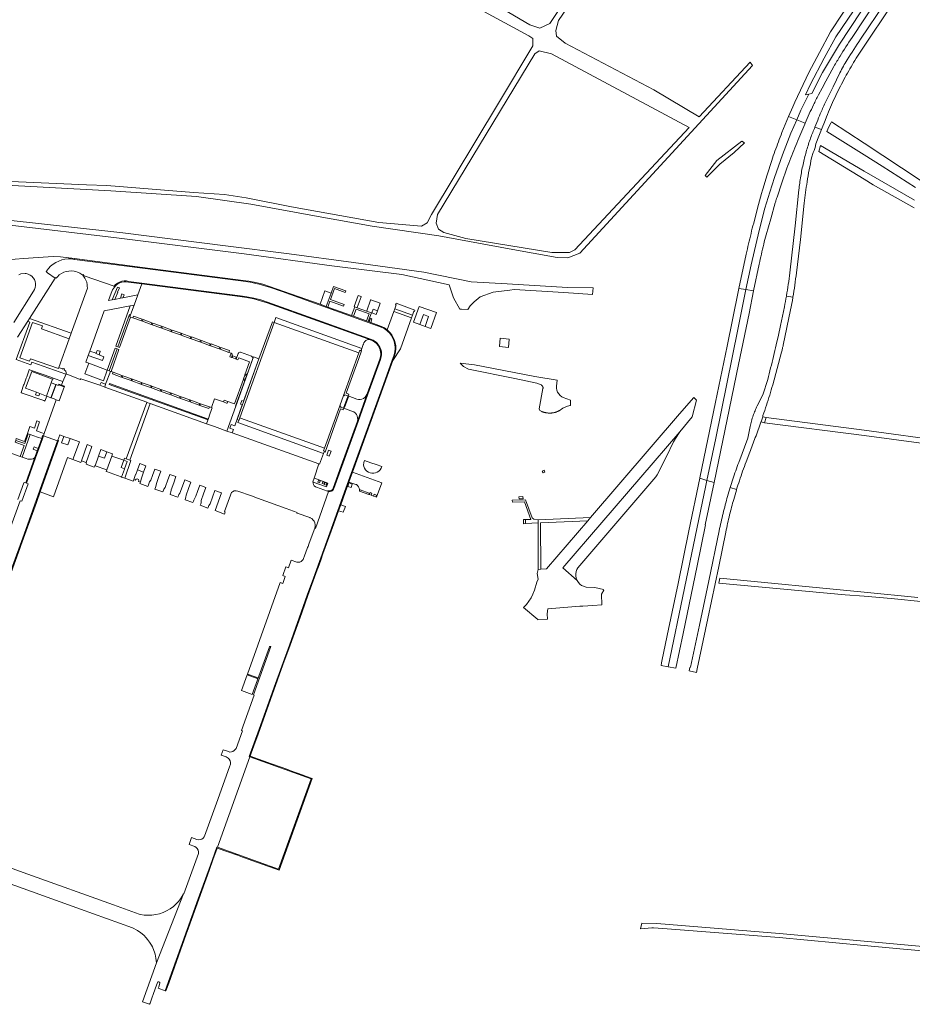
# Model space of a CAD drawing. Extents: x 148869 to 161638, y 453607 to 469810.
# Tile 13 of 256: x 153050 to 153526, y 459291 to 459816. Entities that reach past the tile are written whole.
import ezdxf

# ---------------------------------------------------------------- set-up
doc = ezdxf.new("R2010")
doc.units = 0
for name, color, linetype, lineweight in [('B-RO-VH-VERHARDING_FUNDERING_ZAND-GV', 251, 'CONTINUOUS', 18), ('B-RO-VH-VERHARDING_GESLOTEN-GV', 251, 'CONTINUOUS', 18), ('B-RO-VH-VERHARDING_HALFVERHARDING-GV', 251, 'CONTINUOUS', 18), ('B-RO-VH-VERHARDING_OPEN-GV', 251, 'CONTINUOUS', 18)]:
    doc.layers.add(name, color=color, linetype=linetype, lineweight=lineweight)

msp = doc.modelspace()

# ---------------------------------------------------------------- linework, layer by layer
at = {"layer": 'B-RO-VH-VERHARDING_FUNDERING_ZAND-GV', "flags": 128}
for points in [[(153039.53, 459727.68), (153098.57, 459724.43), (153144.29, 459721.53), (153173.23, 459717.37), (153207.05, 459711.17), (153237.83, 459705.6), (153273.45, 459700.43), (153310.86, 459693.55), (153336.38, 459688.88), (153342.18, 459688.72), (153348.52, 459691.26), (153440.62, 459791.28), (153439.27, 459793.13), (153412.04, 459763.93), (153387.94, 459778.34), (153340.76, 459803.18), (153336.14, 459807.01), (153335.79, 459809.91), (153337.13, 459815.34), (153370.93, 459864.84)], [(153248.51, 459846.69), (153321.4, 459807.16), (153323.52, 459805.68), (153323.43, 459801.8), (153305.17, 459771.29), (153269.54, 459711.95), (153267.21, 459707.37), (153264.15, 459705.7), (153241.42, 459707.64), (153194.94, 459715.95), (153170.66, 459720.84), (153159.14, 459722.62), (153142.71, 459723.59), (153096.42, 459727.3), (153085.64, 459727.77), (153004.92, 459731.32)], [(153344.96, 459832.61), (153332.49, 459813.68), (153327.22, 459811.26), (153321.95, 459813.07), (153271.37, 459842.89)], [(153529.94, 459730.1), (153500, 459749.83), (153482.7, 459761.35), (153482.37, 459760.57), (153481.26, 459758.57), (153480.18, 459756.2), (153500, 459743.74), (153509.57, 459737.73), (153527.35, 459726.29)], [(153526.81, 459719.46), (153500, 459735.04), (153476.83, 459748.69), (153475.94, 459745.49), (153500, 459730.73), (153504.87, 459727.7), (153526.69, 459715.52)], [(153045.03, 459706.2), (153101.61, 459699.49), (153169.61, 459690.94), (153216.35, 459684.58), (153253.7, 459679.92), (153278.98, 459674.34), (153281.27, 459667.41), (153284.59, 459661.5), (153285.54, 459661.43), (153288.82, 459661.19), (153290.06, 459663.27), (153292.17, 459665.4), (153295.49, 459667.93), (153302.43, 459670.54), (153311.25, 459671.61), (153313.56, 459671.9), (153340.02, 459670.28), (153355.23, 459669.2), (153355.57, 459672.84), (153341.89, 459672.92), (153309.85, 459674.85), (153290.62, 459676.03), (153265.38, 459681.11), (153227.94, 459686.36), (153193.7, 459690.96), (153159.78, 459695.09), (153105.02, 459702.08), (153035.71, 459709.71)], [(153544.32, 459590.88), (153500, 459596.88), (153447.91, 459603.72), (153446.92, 459600.81), (153500, 459594.06), (153543.68, 459588.24)], [(153528.7, 459507.75), (153500, 459510.53), (153423.21, 459518.06), (153422.63, 459515.34), (153489.85, 459509.18), (153500, 459508.35), (153514.38, 459507.17), (153532.09, 459505.34)], [(153531.37, 459321.67), (153500, 459324.51), (153454.97, 459328.58), (153396.08, 459333.38), (153389.58, 459333.95), (153381.51, 459334.02), (153380.86, 459331.07), (153386.85, 459331.54), (153387.26, 459331.54), (153387.55, 459331.53), (153387.73, 459331.52), (153395.07, 459331.07), (153454.76, 459326.43), (153500, 459322.16), (153521.08, 459320.17), (153563.89, 459316.51)]]:
    msp.add_lwpolyline(points, dxfattribs=at)
for points in [[(153287.85, 459699.16), (153276.04, 459702.29), (153273.2, 459704.11), (153271.95, 459707.27), (153272.62, 459711.92), (153324.48, 459797.45), (153326.81, 459799.2), (153333.36, 459797.57), (153406.76, 459758.26), (153345.92, 459693.02), (153343.01, 459691.7), (153333.54, 459691.57)], [(153436.36, 459750.08), (153434.81, 459751.05), (153421.62, 459740.69), (153415.39, 459732.75), (153416.18, 459731.86), (153423.1, 459738.71), (153430.84, 459744.86)], [(153292.38, 459631.67), (153284.69, 459632.62), (153286.45, 459630.83), (153289.18, 459629.49), (153313.9, 459624.44), (153325.54, 459621.95), (153327.88, 459621.09), (153328.03, 459621), (153328.17, 459620.91), (153328.31, 459620.8), (153328.43, 459620.68), (153328.54, 459620.54), (153328.64, 459620.4), (153328.72, 459620.25), (153328.79, 459620.1), (153328.84, 459619.93), (153328.88, 459619.77), (153328.9, 459619.6), (153328.91, 459619.42), (153328.9, 459619.25), (153328.88, 459619.08), (153328.87, 459619.04), (153326.77, 459608.29), (153327.17, 459607.41), (153327.9, 459607.03), (153327.97, 459606.99), (153328.23, 459606.87), (153328.5, 459606.76), (153328.77, 459606.66), (153329.05, 459606.56), (153329.32, 459606.47), (153329.6, 459606.39), (153329.89, 459606.31), (153330.17, 459606.25), (153330.45, 459606.19), (153330.74, 459606.14), (153331.03, 459606.1), (153331.32, 459606.06), (153331.61, 459606.03), (153331.9, 459606.02), (153332.19, 459606), (153332.48, 459606), (153332.77, 459606.01), (153333.06, 459606.02), (153333.35, 459606.04), (153333.64, 459606.07), (153333.93, 459606.11), (153334.22, 459606.15), (153334.5, 459606.2), (153334.79, 459606.26), (153335.07, 459606.33), (153335.35, 459606.41), (153335.63, 459606.49), (153335.91, 459606.58), (153336.18, 459606.68), (153336.45, 459606.79), (153336.72, 459606.9), (153336.98, 459607.03), (153337.24, 459607.15), (153337.5, 459607.29), (153339.38, 459608.56), (153341.44, 459609.49), (153343.24, 459610.02), (153343.57, 459610.1), (153343.55, 459612.97), (153339.73, 459614.33), (153338.91, 459614.75), (153338.02, 459615.4), (153337.27, 459616.21), (153336.68, 459617.13), (153336.27, 459618.15), (153336.05, 459619.23), (153336.02, 459620.33), (153336.5, 459623.49), (153324.59, 459625.56)]]:
    msp.add_lwpolyline(points, close=True, dxfattribs=at)
at = {"layer": 'B-RO-VH-VERHARDING_GESLOTEN-GV', "flags": 128}
for points in [[(153509.25, 459842.76), (153503.71, 459834.34), (153497.81, 459825.37), (153484.9, 459806.59), (153478.65, 459795.26), (153471.44, 459781.45), (153468.74, 459775.6), (153470.56, 459776.04), (153472.11, 459776.42)], [(153472.11, 459776.42), (153477.86, 459787.61), (153486.97, 459802.72), (153504.11, 459828.92), (153506.46, 459832.49), (153509.64, 459837.31)], [(153493.57, 459806.33), (153506.09, 459825.16), (153509.53, 459830.43), (153506.46, 459832.49), (153504.11, 459828.92), (153486.97, 459802.72), (153477.86, 459787.61), (153472.11, 459776.42), (153470.56, 459776.04), (153466.36, 459767.47), (153464.16, 459762.43), (153468.6, 459760.63)], [(153500.03, 459801.71), (153514.11, 459822.61), (153516.3, 459825.89), (153513.36, 459827.86), (153511.09, 459824.48), (153498.11, 459805.35)], [(153475.73, 459775.62), (153477.71, 459779.29), (153479.7, 459782.95), (153481.82, 459786.84), (153483.94, 459790.73)], [(153487.15, 459787.43), (153485.3, 459783.72), (153483.46, 459780.01), (153481.86, 459776.77), (153480.27, 459773.53)], [(153437.17, 459690.79), (153433.32, 459672.39), (153437, 459671.81), (153439.8, 459685.04), (153444.15, 459703.39), (153447.2, 459715.24), (153449.86, 459723.87), (153452.35, 459731.69), (153456.6, 459743.64), (153461.01, 459755.2), (153464.16, 459762.43), (153459.79, 459764.2), (153459.76, 459764.11), (153456.26, 459755.51)], [(153465.21, 459752.61), (153468.36, 459760.1), (153468.48, 459760.37), (153468.6, 459760.63), (153464.16, 459762.43), (153461.01, 459755.2), (153456.6, 459743.64), (153452.35, 459731.69), (153449.86, 459723.87), (153447.2, 459715.24), (153444.15, 459703.39), (153439.8, 459685.04), (153437, 459671.81), (153441.14, 459671.16)], [(153473.8, 459758.53), (153477.24, 459757.14), (153479.18, 459761.93), (153480.01, 459764)], [(153472.03, 459742.08), (153472.91, 459744.9), (153473.4, 459746.05), (153473.85, 459747.6), (153474.25, 459749.52), (153475.84, 459753.7), (153477.24, 459757.14), (153473.8, 459758.53)], [(153450.82, 459740.67), (153448.43, 459733.04), (153446.05, 459725.41)], [(153453.61, 459721.07), (153456.25, 459728.82), (153458.9, 459736.56)], [(153465.27, 459724.97), (153463.2, 459705.79), (153460.48, 459680.74)], [(153445.4, 459723.12), (153443.28, 459715.21), (153441.17, 459707.31)], [(153447.86, 459701.05), (153450.27, 459709.59), (153452.7, 459718.13)], [(153463.98, 459680.73), (153466.04, 459698.6), (153468.13, 459717.85)], [(153048.91, 459646.5), (153054.44, 459655), (153055.32, 459656.43), (153068.97, 459677.89), (153064.83, 459680.79), (153064.57, 459681.22), (153064.22, 459681.47), (153064.34, 459681.65), (153065.36, 459683.02), (153066.53, 459684.26), (153067.84, 459685.35), (153069.27, 459686.29), (153070.8, 459687.05), (153072.4, 459687.63), (153074.07, 459688.01), (153075.77, 459688.2), (153077.47, 459688.19), (153079.17, 459687.98), (153079.27, 459688.39), (153071.76, 459689.34), (153067.86, 459689.53), (153059.88, 459689.01), (153052.03, 459688.41), (153043.12, 459687.72)], [(153441.14, 459671.16), (153444.07, 459685.42)], [(153049.64, 459679.72), (153050.66, 459680.19), (153050.66, 459680.32), (153052.93, 459680.51), (153052.93, 459680.43), (153053.54, 459680.35), (153054.6, 459680.07), (153055.58, 459679.61), (153056.47, 459678.97), (153057.23, 459678.18), (153057.83, 459677.26), (153058.25, 459676.25), (153058.49, 459675.18), (153058.52, 459674.09), (153058.36, 459673.01), (153058, 459671.98), (153057.46, 459671.02), (153046.82, 459654.39)], [(153458.64, 459668.51), (153458.63, 459668.46), (153458.62, 459668.4), (153462.12, 459667.85)], [(153462.09, 459667.72), (153462.12, 459667.85), (153458.62, 459668.4)], [(153457.53, 459662.58), (153456.48, 459657.67), (153455.43, 459652.77), (153454.32, 459647.6), (153453.21, 459642.43)], [(153456.92, 459642.22), (153458.9, 459651.65), (153460.88, 459661.08)], [(153451.3, 459621.05), (153453.67, 459629.79), (153456.02, 459638.54)], [(153448.63, 459623.96), (153446.08, 459615.83), (153443.04, 459609.9)], [(153445.02, 459601.1), (153445.19, 459601.42), (153446.04, 459604.03), (153446.13, 459604.72)], [(153439.29, 459598.83), (153438.08, 459592.66), (153433.23, 459579.71)], [(153046.24, 459524.38), (153052.39, 459541.44), (153065.46, 459577.81), (153070.25, 459591.24), (153062.66, 459593.87), (153062.13, 459592.31), (153058.45, 459582.11), (153053.63, 459568.63), (153054.53, 459568.3), (153051.22, 459558.97), (153050.24, 459559.25), (153043.23, 459539.71)], [(153437.15, 459580.1), (153439.08, 459585.1)], [(153431.98, 459564.97), (153432.08, 459565.28), (153428.66, 459566.33)], [(153428.66, 459566.33), (153432.08, 459565.28)], [(153422.8, 459543.26), (153417.27, 459516.6), (153412.25, 459492.89), (153407.57, 459470.5), (153407.13, 459470.35), (153406.75, 459468.54), (153410.69, 459467.75)], [(153410.69, 459467.75), (153411.09, 459469.74), (153416.78, 459496.52), (153422.58, 459524.25), (153426.34, 459542.56)], [(153036.49, 459358.06), (153082.43, 459341.56), (153110.15, 459331.54), (153112.8, 459330.19), (153114.57, 459329), (153116.2, 459327.66), (153117.48, 459326.28), (153118.2, 459325.36), (153119.24, 459323.96), (153120.25, 459322.41), (153120.74, 459321.45), (153121.56, 459319.53), (153121.87, 459318.53), (153122.18, 459317.53), (153122.61, 459315.49), (153122.87, 459313.01), (153137.39, 459349.74), (153136.07, 459347.56), (153134.8, 459345.8), (153133.43, 459344.31), (153131.92, 459342.95), (153130.28, 459341.76), (153128.33, 459340.64), (153126.47, 459339.78), (153124.58, 459339.13), (153122.54, 459338.63), (153120.51, 459338.36), (153118.46, 459338.29), (153116.42, 459338.42), (153114.42, 459338.76), (153113.65, 459338.95), (153099.95, 459343.8), (153054.32, 459360.18), (153030.2, 459368.85)]]:
    msp.add_lwpolyline(points, dxfattribs=at)
for points in [[(153500.63, 459836.4), (153496.24, 459830.31), (153488.65, 459819.21), (153482.19, 459809.23), (153476.2, 459798.19), (153470.5, 459787.54), (153463.08, 459771.82), (153461.98, 459769.27), (153459.79, 459764.2), (153464.16, 459762.43), (153466.36, 459767.47), (153470.56, 459776.04), (153468.74, 459775.6), (153471.44, 459781.45), (153478.65, 459795.26), (153484.9, 459806.59), (153497.81, 459825.37), (153503.71, 459834.34)], [(153122.87, 459313.01), (153122.88, 459312.95), (153115.42, 459292.16), (153119.25, 459290.82), (153119.49, 459291.51), (153120.83, 459295.22), (153120.94, 459295.51), (153122.43, 459299.65), (153122.77, 459300.58), (153123.45, 459302.48), (153123.72, 459302.76), (153124.11, 459302.75), (153124.47, 459302.64), (153124.73, 459302.39), (153124.75, 459302.02), (153124.11, 459300.14), (153123.88, 459299.5), (153127.61, 459298.09), (153145.14, 459346.99), (153151.62, 459365.08), (153155.04, 459374.66), (153155.42, 459374.52), (153172.73, 459422.73), (153172.36, 459422.87), (153177.56, 459437.42), (153185.64, 459459.9), (153193.72, 459482.37), (153203.27, 459508.98), (153206.57, 459518.06), (153215.29, 459542.18), (153223.86, 459565.91), (153232.38, 459589.5), (153243.16, 459619.3), (153248.55, 459634.2), (153249.34, 459636.48), (153249.61, 459637.21), (153249.95, 459638.71), (153250.04, 459640.25), (153250.05, 459641.4), (153249.8, 459643.3), (153249.37, 459644.78), (153248.76, 459646.19), (153247.97, 459647.51), (153247.03, 459648.73), (153246.33, 459649.4), (153245.63, 459650.07), (153244.18, 459651.05), (153242.69, 459651.84), (153189.82, 459670.81), (153183.09, 459673.2), (153181.27, 459673.75), (153177.6, 459674.76), (153175.74, 459675.16), (153173.88, 459675.57), (153170.46, 459676.16), (153142.96, 459679.72), (153115.46, 459683.28), (153079.17, 459687.98), (153077.47, 459688.19), (153075.77, 459688.2), (153074.07, 459688.01), (153072.4, 459687.63), (153070.8, 459687.05), (153069.27, 459686.29), (153067.84, 459685.35), (153066.53, 459684.26), (153065.36, 459683.02), (153064.34, 459681.65), (153064.22, 459681.47), (153064.57, 459681.22), (153064.83, 459680.79), (153068.97, 459677.89), (153069.21, 459678.22), (153069.53, 459677.99), (153070.14, 459678.73), (153071.14, 459679.68), (153072.27, 459680.47), (153073.5, 459681.09), (153074.8, 459681.52), (153076.16, 459681.76), (153077.54, 459681.8), (153079.02, 459681.64), (153079.99, 459681.47), (153080.75, 459681.2), (153082.16, 459680.55), (153083.67, 459679.62), (153084.03, 459679.92), (153084.37, 459679.19), (153100.4, 459673.63), (153101.16, 459674.56), (153102.11, 459675.3), (153103.21, 459675.89), (153104.39, 459676.28), (153105.62, 459676.46), (153106.87, 459676.44), (153108.04, 459676.21), (153115.14, 459675.32), (153141.3, 459671.93), (153167.46, 459668.53), (153171.13, 459668), (153174.84, 459667.26), (153178.5, 459666.33), (153182.11, 459665.2), (153208.88, 459655.55), (153235.64, 459645.9), (153237.54, 459645.31), (153237.95, 459645.12), (153238.36, 459644.93), (153238.93, 459644.57), (153239.45, 459644.18), (153239.96, 459643.79), (153240.47, 459643.33), (153241.32, 459642.3), (153242, 459641.15), (153242.48, 459639.91), (153242.77, 459638.61), (153242.85, 459637.28), (153242.72, 459635.98), (153242.37, 459634.66), (153235.62, 459616.13), (153230.34, 459601.58), (153217.46, 459565.77), (153217.32, 459565.47), (153216.89, 459564.89), (153216.58, 459564.65), (153216.26, 459564.42), (153215.52, 459564.16), (153214.8, 459564.13), (153214.65, 459564.18), (153207.58, 459544.5), (153207.22, 459544.63), (153204.32, 459536.64), (153204.11, 459536.08), (153203.67, 459534.9), (153203.48, 459534.34), (153203.26, 459533.75), (153201.89, 459529.97), (153201.33, 459528.45), (153201.11, 459528.02), (153200.62, 459527.4), (153199.98, 459526.92), (153199.25, 459526.62), (153198.47, 459526.51), (153197.68, 459526.59), (153194.72, 459527.65), (153193.22, 459523.51), (153191.92, 459523.99), (153190.25, 459519.39), (153191.57, 459518.92), (153190.22, 459515.18), (153188.88, 459515.66), (153171.4, 459466.87), (153176.66, 459464.98), (153176.53, 459464.59), (153171.26, 459466.48), (153168.24, 459458.07), (153173.97, 459456.02), (153183.07, 459481.31), (153183.13, 459481.42), (153183.37, 459481.61), (153183.68, 459481.62), (153183.73, 459481.61), (153183.92, 459481.54), (153174.66, 459455.78), (153174.98, 459455.66), (153168.21, 459436.71), (153168.7, 459436.54), (153165.33, 459427.15), (153164.33, 459426.05), (153163.64, 459425.59), (153162.85, 459425.34), (153162.02, 459425.31), (153161.24, 459425.51), (153158.38, 459426.49), (153157.38, 459423.68), (153160.12, 459422.71), (153161.09, 459422.13), (153161.71, 459421.46), (153162.14, 459420.67), (153162.36, 459419.79), (153162.35, 459418.87), (153161.81, 459417.34), (153154.95, 459398.14), (153148.58, 459380.38), (153148.36, 459380.04), (153147.78, 459379.39), (153147.04, 459378.91), (153146.2, 459378.64), (153145.32, 459378.58), (153144.47, 459378.74), (153141.6, 459379.81), (153140.26, 459376.05), (153143.37, 459374.92), (153144.02, 459374.49), (153144.63, 459373.83), (153145.07, 459373.03), (153145.3, 459372.16), (153145.3, 459371.23), (153138.24, 459351.59), (153137.41, 459349.78), (153137.39, 459349.74)], [(153205.86, 459411.25), (153202.38, 459412.52), (153201.15, 459412.95), (153194.06, 459415.53), (153192.84, 459415.96), (153188.89, 459417.37), (153184.16, 459419.06), (153172.87, 459423.11), (153173.43, 459424.68), (153175.56, 459430.64), (153176.9, 459434.38), (153177.25, 459435.34), (153177.93, 459437.28), (153190.31, 459471.72), (153194.1, 459482.24), (153200.32, 459499.58), (153203.65, 459508.85), (153208.6, 459522.48), (153209.05, 459523.72), (153209.05, 459523.72), (153210.42, 459527.52), (153211.65, 459530.92), (153216.03, 459543.06), (153216.71, 459544.93), (153219.97, 459553.97), (153221.1, 459557.08), (153224.6, 459566.72), (153225.47, 459569.22), (153227.37, 459574.46), (153248.92, 459634.06), (153249.46, 459635.6), (153249.99, 459637.1), (153250.34, 459638.65), (153250.49, 459640.23), (153250.44, 459641.82), (153250.19, 459643.39), (153249.75, 459644.91), (153249.11, 459646.37), (153248.3, 459647.74), (153247.33, 459648.99), (153246.2, 459650.12), (153245.89, 459650.39), (153244.41, 459651.39), (153242.83, 459652.21), (153237.08, 459654.34), (153236.23, 459654.64), (153235.81, 459654.79), (153234.84, 459655.15), (153227.86, 459657.66), (153226.88, 459658.03), (153214.25, 459662.55), (153213.4, 459662.85), (153210.14, 459664), (153183.22, 459673.58), (153179.55, 459674.69), (153175.83, 459675.6), (153172.08, 459676.32), (153170.52, 459676.55), (153115.51, 459683.68), (153079.27, 459688.39), (153079.17, 459687.98), (153115.46, 459683.28), (153142.96, 459679.72), (153170.46, 459676.16), (153173.88, 459675.57), (153175.74, 459675.16), (153177.6, 459674.76), (153181.27, 459673.75), (153183.09, 459673.2), (153189.82, 459670.81), (153242.69, 459651.84), (153244.18, 459651.05), (153245.63, 459650.07), (153246.33, 459649.4), (153247.03, 459648.73), (153247.97, 459647.51), (153248.76, 459646.19), (153249.37, 459644.78), (153249.8, 459643.3), (153250.05, 459641.4), (153250.04, 459640.25), (153249.95, 459638.71), (153249.61, 459637.21), (153249.34, 459636.48), (153248.55, 459634.2), (153243.16, 459619.3), (153232.38, 459589.5), (153223.86, 459565.91), (153215.29, 459542.18), (153206.57, 459518.06), (153203.27, 459508.98), (153193.72, 459482.37), (153185.64, 459459.9), (153177.56, 459437.42), (153172.36, 459422.87), (153172.73, 459422.73), (153205.35, 459411.01), (153188.02, 459362.81), (153155.42, 459374.52), (153155.04, 459374.66), (153151.62, 459365.08), (153145.14, 459346.99), (153127.61, 459298.09), (153127.98, 459297.95), (153129.45, 459302.05), (153138.82, 459328.19), (153140.06, 459331.63), (153150.98, 459362.08), (153153.03, 459367.8), (153155.28, 459374.15), (153166.07, 459370.29), (153168.8, 459369.32), (153170.42, 459368.72), (153173.75, 459367.52), (153188.27, 459362.3)], [(153213.99, 459564.41), (153214.65, 459564.18), (153214.8, 459564.13), (153215.52, 459564.16), (153216.26, 459564.42), (153216.58, 459564.65), (153216.89, 459564.89), (153217.32, 459565.47), (153217.46, 459565.77), (153230.34, 459601.58), (153235.62, 459616.13), (153242.37, 459634.66), (153242.72, 459635.98), (153242.85, 459637.28), (153242.77, 459638.61), (153242.48, 459639.91), (153242, 459641.15), (153241.32, 459642.3), (153240.47, 459643.33), (153239.96, 459643.79), (153239.45, 459644.18), (153238.93, 459644.57), (153238.36, 459644.93), (153237.95, 459645.12), (153237.54, 459645.31), (153235.64, 459645.9), (153208.88, 459655.55), (153182.11, 459665.2), (153178.5, 459666.33), (153174.84, 459667.26), (153171.13, 459668), (153167.46, 459668.53), (153141.3, 459671.93), (153115.14, 459675.32), (153108.04, 459676.21), (153106.87, 459676.44), (153105.62, 459676.46), (153104.39, 459676.28), (153103.21, 459675.89), (153102.11, 459675.3), (153101.16, 459674.56), (153100.4, 459673.63), (153100.3, 459673.35), (153100.61, 459673.19), (153101.4, 459674.24), (153102.33, 459674.96), (153103.37, 459675.52), (153104.49, 459675.89), (153105.65, 459676.06), (153106.83, 459676.04), (153107.98, 459675.81), (153115.08, 459674.93), (153167.41, 459668.14), (153171.06, 459667.61), (153174.75, 459666.87), (153178.39, 459665.94), (153181.98, 459664.82), (153235.5, 459645.53), (153236.72, 459645.15), (153237.4, 459644.94), (153238.16, 459644.58), (153239.23, 459643.9), (153240.18, 459643.05), (153240.99, 459642.07), (153241.64, 459640.98), (153242.1, 459639.79), (153242.37, 459638.55), (153242.42, 459637.7), (153242.44, 459637.28), (153242.32, 459636.02), (153242, 459634.79), (153235.24, 459616.27), (153229.97, 459601.72), (153221.38, 459577.83), (153217.08, 459565.9), (153217, 459565.71), (153216.6, 459565.17), (153216.07, 459564.78), (153215.44, 459564.56), (153214.78, 459564.53), (153214.06, 459564.61)], [(153433.32, 459672.39), (153432.95, 459670.63), (153426.98, 459641.7), (153420.85, 459611.75), (153412.52, 459571.52), (153412.48, 459571.29), (153416.27, 459570.13), (153420.93, 459592.64), (153432.69, 459650.5), (153437, 459671.81)], [(153420.11, 459568.95), (153420.11, 459568.96), (153426.97, 459602.55), (153433.05, 459631.93), (153438.68, 459659.15), (153441.14, 459671.16), (153437, 459671.81), (153432.69, 459650.5), (153420.93, 459592.64), (153416.27, 459570.13)], [(153228.63, 459662.61), (153229.83, 459662.18), (153229.89, 459662.37), (153231.92, 459668.02), (153231.99, 459668.2), (153230.37, 459668.78), (153228.21, 459662.76)], [(153237.64, 459659.38), (153238.34, 459661.33), (153240.75, 459660.47), (153242.21, 459664.53), (153237.09, 459666.37), (153237.02, 459666.18), (153235, 459660.54), (153234.93, 459660.35), (153237.54, 459659.41)], [(153237.64, 459659.38), (153240.05, 459658.51), (153240.75, 459660.47), (153238.34, 459661.33)], [(153249.95, 459661.62), (153249.4, 459660.1), (153258.78, 459656.74), (153259.32, 459658.24)], [(153249.95, 459661.62), (153259.32, 459658.24), (153260.07, 459660.31), (153260.4, 459660.2), (153260.65, 459660.92), (153250.63, 459664.53), (153250.36, 459663.79), (153250.7, 459663.66)], [(153266.08, 459652.24), (153269.09, 459651.18), (153272.08, 459659.61), (153262.85, 459662.89), (153259.86, 459654.45), (153263.34, 459653.21), (153265.23, 459658.54), (153267.96, 459657.57)], [(153232.35, 459640.45), (153186.48, 459656.96), (153185.58, 459654.36), (153230.76, 459638.11), (153231.23, 459639.5), (153231.91, 459639.25), (153231.96, 459639.37)], [(153266.08, 459652.24), (153267.96, 459657.57), (153265.23, 459658.54), (153263.34, 459653.21)], [(153310.46, 459640.96), (153310.87, 459645.37), (153306.1, 459645.99), (153305.68, 459641.58)], [(153090.68, 459637.76), (153092.38, 459637.15), (153092.42, 459637.26), (153092.99, 459638.85), (153092.69, 459638.96), (153091.29, 459639.46), (153090.72, 459637.87)], [(153055.79, 459628.98), (153055.15, 459629.21), (153054.92, 459628.56), (153053.77, 459625.35), (153053.53, 459624.69), (153052.38, 459621.48), (153052.14, 459620.82), (153050.98, 459617.59), (153050.74, 459616.93), (153051.4, 459616.69), (153062.86, 459612.68), (153063.5, 459612.44), (153064.43, 459615), (153064.27, 459615.05), (153060.78, 459616.4), (153060.31, 459615.14), (153058.5, 459615.81), (153058.97, 459617.08), (153053.12, 459619.26), (153056.44, 459628.16), (153067.51, 459624.02), (153067.52, 459624.04), (153067.68, 459623.98), (153067.92, 459624.67), (153067.21, 459624.93)], [(153096.72, 459628.84), (153086.81, 459632.59), (153084.71, 459626.95), (153094.64, 459623.16)], [(153074.77, 459626.87), (153073.06, 459622.83), (153072.31, 459620.9), (153073.88, 459620.34), (153071.08, 459612.62), (153069.54, 459613.15), (153069.52, 459613.15), (153069.54, 459613.15), (153063.12, 459595.12), (153062.66, 459593.87), (153070.25, 459591.24), (153070.35, 459591.5), (153071.36, 459594.35), (153073.48, 459593.6), (153076.89, 459592.39), (153081.87, 459590.63), (153078.36, 459581.24), (153082.59, 459579.72), (153082.89, 459580.59), (153085.96, 459589.18), (153088.52, 459588.23), (153085.5, 459579.66), (153085.47, 459579.51), (153085.69, 459579.42), (153085.42, 459578.7), (153089.64, 459577.19), (153089.9, 459577.91), (153090.15, 459577.83), (153090.18, 459577.94), (153092.02, 459583.12), (153093.23, 459586.53), (153096.46, 459585.38), (153099.54, 459584.29), (153099.11, 459583.13), (153105.45, 459580.83), (153105.89, 459582.03), (153106.83, 459581.66), (153117.72, 459611.73), (153117.74, 459611.81), (153095.32, 459619.87), (153092.68, 459620.84), (153082.59, 459624.33), (153082.23, 459623.96)], [(153069.27, 459621.24), (153066.83, 459622.15), (153064.27, 459615.05), (153064.43, 459615), (153066.68, 459614.18)], [(153069.42, 459621.19), (153069.27, 459621.24), (153066.68, 459614.18), (153066.83, 459614.12)], [(153070.69, 459621.13), (153070.56, 459620.78), (153069.42, 459621.19), (153066.83, 459614.12), (153068.35, 459613.58), (153069.52, 459613.15), (153069.54, 459613.15), (153071.08, 459612.62), (153073.88, 459620.34), (153073.76, 459620.05)], [(153072.31, 459620.9), (153070.8, 459621.43), (153070.69, 459621.13), (153073.76, 459620.05), (153073.88, 459620.34)], [(153058.97, 459617.08), (153058.5, 459615.81), (153060.31, 459615.14), (153060.78, 459616.4)], [(153220.64, 459609.93), (153221.17, 459609.76), (153220.99, 459609.25), (153222.65, 459608.68), (153222.79, 459609.12), (153224.81, 459614.78), (153224.95, 459615.17), (153223.3, 459615.75), (153223.17, 459615.24), (153222.61, 459615.41)], [(153213.99, 459564.41), (153208.22, 459566.46), (153207.6, 459566.76), (153207.02, 459567.25), (153206.6, 459567.87), (153206.35, 459568.58), (153206.28, 459569.3), (153206.88, 459571.35), (153209.51, 459578.89), (153163.24, 459595.44), (153160.41, 459596.46), (153155.35, 459598.27), (153153.81, 459598.83), (153149.54, 459600.36), (153119.62, 459611.11), (153119.6, 459611.04), (153108.71, 459581), (153109.27, 459580.78), (153105.97, 459571.32), (153110.5, 459569.7), (153110.79, 459570.53), (153111.77, 459573.26), (153111.92, 459573.31), (153112.79, 459575.7), (153114.03, 459579.09), (153117.32, 459577.88), (153116.08, 459574.49), (153114.75, 459570.86), (153114.39, 459569.24), (153114.13, 459568.39), (153118.36, 459566.87), (153118.66, 459567.7), (153119.28, 459569.29), (153119.84, 459570.24), (153120.79, 459572.8), (153122.05, 459576.18), (153125.3, 459575), (153124.07, 459571.6), (153123.13, 459569.07), (153122.37, 459566.36), (153122.13, 459565.52), (153126.35, 459564), (153126.65, 459564.86), (153126.88, 459565.42), (153127.47, 459566.39), (153127.85, 459567.41), (153128.76, 459569.91), (153130.01, 459573.3), (153133.26, 459572.17), (153132.08, 459568.76), (153130.74, 459565.1), (153130.58, 459563.92), (153130.41, 459563.49), (153130.13, 459562.65), (153134.36, 459561.12), (153134.63, 459561.94), (153134.84, 459562.53), (153135.43, 459563.39), (153136.77, 459567.05), (153138, 459570.44), (153141.24, 459569.27), (153140.01, 459565.87), (153138.77, 459562.29), (153138.63, 459561.16), (153138.43, 459560.6), (153138.14, 459559.77), (153142.35, 459558.26), (153142.66, 459559.1), (153142.89, 459559.66), (153143.36, 459560.57), (153143.82, 459561.64), (153144.74, 459564.19), (153145.96, 459567.59), (153149.24, 459566.41), (153148.02, 459563.02), (153146.69, 459559.35), (153146.68, 459558.22), (153146.48, 459557.72), (153146.14, 459556.9), (153150.36, 459555.38), (153150.65, 459556.21), (153150.85, 459556.81), (153151.47, 459557.6), (153153.97, 459564.73), (153157.51, 459563.42), (153154.15, 459554.02), (153159.19, 459552.21), (153159.61, 459553.4), (153159.22, 459553.54), (153162.32, 459562.27), (153162.66, 459563.28), (153162.96, 459563.76), (153163.42, 459564.11), (153164.37, 459564.5), (153164.65, 459564.56), (153165.45, 459564.58), (153166.23, 459564.41), (153173.5, 459561.88), (153176.7, 459560.69), (153192.11, 459555.17), (153197.86, 459553.1), (153197.77, 459552.78), (153197.89, 459552.73), (153204.62, 459550.3), (153204.81, 459550.22), (153205.63, 459549.73), (153206.33, 459549.09), (153206.88, 459548.32), (153207.26, 459547.44), (153207.44, 459546.51), (153207.43, 459545.56), (153207.22, 459544.63), (153207.58, 459544.5), (153214.65, 459564.18)], [(153158.62, 459611.93), (153160.21, 459611.36), (153160.54, 459611.24), (153160.71, 459611.73), (153160.91, 459612.27), (153158.99, 459612.96)], [(153166.74, 459602.3), (153166.24, 459600.93), (153211.98, 459584.54), (153212.26, 459585.38), (153212.38, 459585.7), (153211.97, 459585.84), (153212.49, 459587.23), (153203.51, 459590.46), (153203.12, 459590.6), (153203.06, 459590.62), (153167.7, 459603.34), (153167.32, 459603.48), (153166.96, 459602.43), (153166.9, 459602.25)], [(153446.92, 459600.81), (153447.91, 459603.72), (153446.04, 459604.03), (153445.19, 459601.42)], [(153053.63, 459568.63), (153058.45, 459582.11), (153062.13, 459592.31), (153062.66, 459593.87), (153062.23, 459594.01), (153061.75, 459592.43), (153059.85, 459587.21), (153059.41, 459585.96), (153058.08, 459582.25), (153053.25, 459568.77)], [(153070.25, 459591.24), (153065.46, 459577.81), (153052.39, 459541.44), (153046.24, 459524.38), (153040.84, 459509.25), (153032.51, 459486.2), (153032.88, 459486.07), (153035.82, 459493.99), (153043.16, 459514.63), (153050.09, 459533.86), (153050.66, 459535.45), (153058.92, 459558.37), (153060.94, 459564), (153070.73, 459591.36), (153070.35, 459591.5)], [(153105.45, 459580.83), (153099.11, 459583.13), (153096.4, 459575.73), (153096.08, 459574.87), (153096.3, 459574.8), (153104.09, 459572), (153104.31, 459571.92), (153105.87, 459576.18), (153105.93, 459576.36), (153104.08, 459577.04)], [(153214.98, 459583.03), (153216.02, 459585.74), (153214.65, 459586.26), (153213.62, 459583.55)], [(153233.74, 459580.79), (153233.61, 459580.45), (153233.37, 459579.49), (153233.32, 459578.5), (153233.48, 459577.52), (153233.83, 459576.59), (153234.36, 459575.76), (153235.05, 459575.04), (153235.86, 459574.48), (153236.77, 459574.09), (153237.74, 459573.9), (153238.73, 459573.9), (153239.7, 459574.1), (153240.61, 459574.49), (153241.43, 459575.05), (153242.11, 459575.77), (153242.64, 459576.61), (153242.98, 459577.51), (153239.96, 459578.58), (153237.23, 459579.55)], [(153328.9, 459574.2), (153329.84, 459574.56), (153329.47, 459575.5), (153328.53, 459575.13)], [(153209.84, 459568.84), (153210.17, 459569.77), (153209.24, 459570.1), (153208.91, 459569.17)], [(153212.2, 459568.06), (153212.53, 459568.99), (153211.6, 459569.33), (153211.26, 459568.4)], [(153213.31, 459567.67), (153213.64, 459568.6), (153212.71, 459568.93), (153212.38, 459568)], [(153226.75, 459566.28), (153227.28, 459568.2), (153225.37, 459568.79), (153224.84, 459566.86)], [(153392.1, 459472.81), (153391.83, 459471.52), (153395.69, 459470.75), (153404.25, 459512.7), (153415.72, 459567.44), (153416.27, 459570.13), (153412.48, 459571.29), (153406.69, 459543.16), (153400.87, 459515.19), (153395.84, 459490.88), (153392.44, 459474.64)], [(153399.67, 459469.95), (153403.52, 459488.49), (153411.02, 459524.52), (153415.56, 459546.47), (153415.39, 459546.51), (153420.11, 459568.95), (153416.27, 459570.13), (153415.72, 459567.44), (153404.25, 459512.7), (153395.69, 459470.75)], [(153236.04, 459562.67), (153236.24, 459563.25), (153231.38, 459565.01), (153231.17, 459564.44)], [(153237.35, 459562.2), (153237.76, 459563.32), (153236.85, 459563.65), (153236.44, 459562.53)], [(153239.86, 459561.29), (153240.24, 459562.33), (153238.92, 459562.81), (153238.54, 459561.77)], [(153318.22, 459561.5), (153316.09, 459561.45), (153316.12, 459560.31), (153318.25, 459560.36)]]:
    msp.add_lwpolyline(points, close=True, dxfattribs=at)
at = {"layer": 'B-RO-VH-VERHARDING_GESLOTEN-GV'}
for points in [[(153487.18, 459796.31, -0.00707), (153493.57, 459806.33)], [(153498.11, 459805.35, 0.012764), (153490.96, 459794.32)], [(153494.42, 459792.93, -0.012862), (153500.03, 459801.71)], [(153483.94, 459790.73, -0.013136), (153487.18, 459796.31)], [(153490.96, 459794.32, 0.021387), (153487.15, 459787.43)], [(153489.28, 459783.87, -0.012941), (153494.42, 459792.93)], [(153484.37, 459774.06, -0.01366), (153489.28, 459783.87)], [(153473.05, 459770.33, -0.012814), (153475.73, 459775.62)], [(153480.27, 459773.53, 0.012514), (153477.58, 459767.69)], [(153480.01, 459764, -0.013636), (153484.37, 459774.06)], [(153470.8, 459765.51, -0.003113), (153473.05, 459770.33)], [(153477.58, 459767.69, 0.001913), (153475.78, 459763.38)], [(153468.6, 459760.63, -0.003266), (153470.8, 459765.51)], [(153475.78, 459763.38, 0.00248), (153473.8, 459758.53)], [(153456.26, 459755.51, 0.005764), (153452.52, 459745.66)], [(153473.8, 459758.53, 0.002758), (153471.47, 459752.65)], [(153460.94, 459742.08, -0.00572), (153465.21, 459752.61)], [(153471.47, 459752.65, 0.013887), (153469.39, 459746.11)], [(153452.52, 459745.66, 0.011762), (153450.82, 459740.67)], [(153469.39, 459746.11, 0.014008), (153467.68, 459739.47)], [(153458.9, 459736.56, -0.010699), (153460.94, 459742.08)], [(153467.68, 459739.47, 0.01499), (153466.26, 459732.26)], [(153470.75, 459735.71, -0.006912), (153472.03, 459742.08)], [(153469.65, 459729.31, -0.006857), (153470.75, 459735.71)], [(153466.26, 459732.26, 0.014946), (153465.27, 459724.97)], [(153468.82, 459723.59, -0.006118), (153469.65, 459729.31)], [(153445.7, 459724.24, 0.003777), (153445.4, 459723.12)], [(153446.05, 459725.41, 0.006535), (153445.7, 459724.24)], [(153452.7, 459718.13, -0.006168), (153453.17, 459719.71)], [(153453.17, 459719.71, -0.006424), (153453.61, 459721.07)], [(153468.13, 459717.85, -0.006117), (153468.82, 459723.59)], [(153441.17, 459707.31, 0.005516), (153439.75, 459701.73)], [(153439.75, 459701.73, 0.002916), (153437.17, 459690.79)], [(153446.53, 459696, -0.009287), (153447.86, 459701.05)], [(153444.07, 459685.42, -0.004356), (153446.53, 459696)], [(153460.48, 459680.74, -0.005972), (153458.64, 459668.51)], [(153462.12, 459667.85, 0.006294), (153463.98, 459680.73)], [(153458.62, 459668.4, -0.011987), (153457.53, 459662.58)], [(153460.88, 459661.08, 0.012525), (153462.09, 459667.72)], [(153453.21, 459642.43, -0.007397), (153451.76, 459636.2)], [(153456.02, 459638.54, 0.005651), (153456.51, 459640.45)], [(153456.51, 459640.45, 0.007346), (153456.92, 459642.22)], [(153451.76, 459636.2, -0.003667), (153448.63, 459623.96)], [(153449.72, 459615.65, 0.0104), (153451.3, 459621.05)], [(153446.13, 459604.72, 0.005141), (153449.72, 459615.65)], [(153443.04, 459609.9, 0.013461), (153441.91, 459607.3)], [(153440.92, 459604.66, 0.014614), (153440.02, 459601.76)], [(153441.91, 459607.3, 0.01353), (153440.92, 459604.66)], [(153440.02, 459601.76, 0.014977), (153439.29, 459598.83)], [(153443.55, 459597, 0.002176), (153445.02, 459601.1)], [(153440.58, 459589, 0.001961), (153442.05, 459592.91)], [(153442.05, 459592.91, 0.001881), (153443.55, 459597)], [(153439.08, 459585.1, 0.002269), (153440.58, 459589)], [(153433.23, 459579.71, 0.010132), (153430.07, 459570.73)], [(153435.3, 459575.05, -0.005413), (153437.15, 459580.1)], [(153433.56, 459569.96, -0.005639), (153435.3, 459575.05)], [(153428.66, 459566.33, 0.005357), (153427.27, 459561.63)], [(153430.07, 459570.73, 0.004995), (153428.66, 459566.33)], [(153432.08, 459565.28, -0.005098), (153433.56, 459569.96)], [(153427.27, 459561.63, 0.010158), (153424.85, 459552.49)], [(153430.51, 459559.96, -0.005389), (153431.98, 459564.97)], [(153428.34, 459551.74, -0.005134), (153429.39, 459555.86)], [(153429.39, 459555.86, -0.005363), (153430.51, 459559.96)], [(153424.85, 459552.49, 0.00998), (153422.8, 459543.26)], [(153427.29, 459547.16, -0.00589), (153428.34, 459551.74)], [(153426.34, 459542.56, -0.005682), (153427.29, 459547.16)]]:
    msp.add_lwpolyline(points, format="xyb", dxfattribs=at)
at = {"layer": 'B-RO-VH-VERHARDING_HALFVERHARDING-GV', "flags": 128}
for points in [[(153101.31, 459641.7), (153102.39, 459641.31), (153108.6, 459658.58), (153109.13, 459658.39), (153110.98, 459663.49), (153108.95, 459663.11)], [(153101.98, 459640.19), (153100.91, 459640.58), (153096.72, 459628.84), (153097.76, 459628.45)]]:
    msp.add_lwpolyline(points, close=True, dxfattribs=at)
at = {"layer": 'B-RO-VH-VERHARDING_OPEN-GV', "flags": 128}
for points in [[(153098.7, 459669.93), (153099.56, 459671.64), (153100.61, 459673.19), (153100.3, 459673.35), (153100.4, 459673.63), (153084.37, 459679.19), (153084.03, 459679.92), (153083.67, 459679.62), (153084.74, 459678.02), (153085.78, 459675.87), (153086.05, 459674.38), (153086.05, 459673.59), (153086.08, 459672.63), (153077.4, 459648.54), (153076.41, 459645.62), (153070.84, 459630.27), (153072.93, 459629.47), (153073.03, 459629.63), (153073.28, 459629.77), (153073.66, 459629.66), (153073.84, 459629.34), (153073.78, 459629.08), (153074.63, 459628.38), (153074.83, 459627.43), (153074.77, 459626.87), (153082.23, 459623.96), (153082.59, 459624.33), (153092.68, 459620.84), (153093.4, 459622.26), (153095.84, 459621.39), (153098.4, 459628.2), (153097.76, 459628.45), (153096.72, 459628.84), (153094.64, 459623.16), (153084.71, 459626.95), (153086.81, 459632.59), (153085.29, 459633.16), (153086.6, 459636.8), (153087.42, 459639.06), (153095.1, 459660.5), (153108.95, 459663.11), (153110.98, 459663.49), (153112.96, 459668.97), (153105.05, 459667.47), (153103.66, 459667.2), (153100.78, 459666.65), (153099.38, 459666.39), (153097.27, 459665.95)], [(153099.38, 459666.39), (153100.78, 459666.65), (153102.32, 459670.41), (153102.22, 459670.45), (153103.17, 459672.77), (153102.15, 459673.19)], [(153163.24, 459595.44), (153209.51, 459578.89), (153209.87, 459578.75), (153210.93, 459581.65), (153211.98, 459584.54), (153166.24, 459600.93), (153166.74, 459602.3), (153165.95, 459602.59), (153177.55, 459634.91), (153184.66, 459654.7), (153185.58, 459654.36), (153186.48, 459656.96), (153232.35, 459640.45), (153233.11, 459642.58), (153233.16, 459642.81), (153233.43, 459643.54), (153233.87, 459644.19), (153234.47, 459644.7), (153235.17, 459645.04), (153235.94, 459645.19), (153236.72, 459645.15), (153235.5, 459645.53), (153181.98, 459664.82), (153178.39, 459665.94), (153174.75, 459666.87), (153171.06, 459667.61), (153167.41, 459668.14), (153115.08, 459674.93), (153112.96, 459668.97), (153110.98, 459663.49), (153109.13, 459658.39), (153108.77, 459657.35), (153109.15, 459657.21), (153110.28, 459656.8), (153110.61, 459657.75), (153115.29, 459656.06), (153114.95, 459655.12), (153115.42, 459654.95), (153115.76, 459655.89), (153120.46, 459654.2), (153120.13, 459653.26), (153120.62, 459653.08), (153120.95, 459654.03), (153125.65, 459652.34), (153125.31, 459651.39), (153125.79, 459651.22), (153126.13, 459652.16), (153130.83, 459650.47), (153130.49, 459649.53), (153130.97, 459649.36), (153131.3, 459650.3), (153136.01, 459648.61), (153135.67, 459647.67), (153136.14, 459647.5), (153136.48, 459648.44), (153141.17, 459646.75), (153140.84, 459645.81), (153141.32, 459645.63), (153141.65, 459646.58), (153146.36, 459644.88), (153146.02, 459643.94), (153146.51, 459643.77), (153146.85, 459644.71), (153151.54, 459643.02), (153151.2, 459642.08), (153151.67, 459641.91), (153152.01, 459642.85), (153156.7, 459641.16), (153156.36, 459640.22), (153156.86, 459640.04), (153157.2, 459640.98), (153161.89, 459639.29), (153161.55, 459638.35), (153162.66, 459637.95), (153162.87, 459637.85), (153163.18, 459637.54), (153163.33, 459637.12), (153163.27, 459636.68), (153162.92, 459635.66), (153163.21, 459635.56), (153163.55, 459636.5), (153165.43, 459635.82), (153165.08, 459634.89), (153165.42, 459634.76), (153166.47, 459637.75), (153166.55, 459637.93), (153166.85, 459638.27), (153167.27, 459638.44), (153167.72, 459638.43), (153173.64, 459636.31), (153173.8, 459636.23), (153174.12, 459635.91), (153174.28, 459635.49), (153174.24, 459635.04), (153171.35, 459627.03), (153171.26, 459626.85), (153170.94, 459626.52), (153170.52, 459626.35), (153170.06, 459626.39), (153170, 459626.23), (153170.94, 459625.89), (153170.27, 459624.02), (153169.33, 459624.35), (153169.25, 459624.13), (153169.4, 459624.04), (153169.72, 459623.72), (153169.88, 459623.28), (153169.84, 459622.82), (153165.12, 459609.71), (153165.2, 459609.69), (153174.64, 459635.94), (153177.46, 459634.94), (153169.35, 459612.36), (153168.42, 459612.69), (153167.73, 459610.8), (153168.67, 459610.47), (153164.61, 459599.2), (153162.73, 459599.88), (153162.05, 459598.01), (153163.93, 459597.31)], [(153215.95, 459669.97), (153212.68, 459671.14), (153210.14, 459664), (153213.4, 459662.85)], [(153217.23, 459673.54), (153215.95, 459669.97), (153213.4, 459662.85), (153214.25, 459662.55), (153215.36, 459665.66), (153222.61, 459663.05), (153222.91, 459663.9), (153215.67, 459666.5), (153217.78, 459672.4), (153223.45, 459670.36), (153223.75, 459671.2)], [(153104.54, 459669.5), (153103.66, 459667.2), (153105.05, 459667.47), (153105.65, 459669.05)], [(153229.83, 459662.18), (153228.63, 459662.61), (153226.88, 459658.03), (153227.86, 459657.66), (153229.25, 459661.36), (153236.23, 459658.84), (153234.84, 459655.15), (153235.81, 459654.79), (153237.54, 459659.41), (153234.93, 459660.35)], [(153077.4, 459648.54), (153055.32, 459656.43), (153054.44, 459655), (153055.38, 459654.56), (153048.17, 459634.56), (153055.92, 459631.74), (153056.47, 459633.22), (153074.62, 459626.69), (153074.77, 459626.87), (153074.83, 459627.43), (153074.63, 459628.38), (153073.78, 459629.08), (153073.84, 459629.34), (153073.66, 459629.66), (153073.28, 459629.77), (153073.03, 459629.63), (153072.93, 459629.47), (153070.84, 459630.27), (153070.66, 459629.79), (153055.84, 459635.02), (153055.29, 459633.63), (153050.1, 459635.4), (153056.93, 459654.33), (153062.11, 459652.45), (153061.63, 459650.99), (153076.41, 459645.62)], [(153103.3, 459640.98), (153109.15, 459657.21), (153108.77, 459657.35), (153109.13, 459658.39), (153108.6, 459658.58), (153102.39, 459641.31)], [(153114.95, 459655.12), (153115.29, 459656.06), (153110.61, 459657.75), (153110.28, 459656.8)], [(153120.13, 459653.26), (153120.46, 459654.2), (153115.76, 459655.89), (153115.42, 459654.95)], [(153237.77, 459656.26), (153236.93, 459656.57), (153236.23, 459654.64), (153237.08, 459654.34)], [(153252.88, 459640.22), (153258.78, 459656.74), (153249.4, 459660.1), (153245.89, 459650.39), (153246.2, 459650.12), (153247.33, 459648.99), (153248.3, 459647.74), (153249.11, 459646.37), (153249.75, 459644.91), (153250.19, 459643.39), (153250.44, 459641.82), (153250.49, 459640.23), (153250.34, 459638.65), (153249.99, 459637.1), (153249.46, 459635.6), (153248.92, 459634.06)], [(153125.31, 459651.39), (153125.65, 459652.34), (153120.95, 459654.03), (153120.62, 459653.08)], [(153130.49, 459649.53), (153130.83, 459650.47), (153126.13, 459652.16), (153125.79, 459651.22)], [(153135.67, 459647.67), (153136.01, 459648.61), (153131.3, 459650.3), (153130.97, 459649.36)], [(153177.55, 459634.91), (153165.95, 459602.59), (153166.74, 459602.3), (153166.9, 459602.25), (153166.96, 459602.43), (153167.32, 459603.48), (153185.58, 459654.36), (153184.66, 459654.7)], [(153140.84, 459645.81), (153141.17, 459646.75), (153136.48, 459648.44), (153136.14, 459647.5)], [(153146.02, 459643.94), (153146.36, 459644.88), (153141.65, 459646.58), (153141.32, 459645.63)], [(153101.98, 459640.19), (153097.76, 459628.45), (153098.4, 459628.2), (153098.69, 459628.2), (153102.9, 459639.86)], [(153151.2, 459642.08), (153151.54, 459643.02), (153146.85, 459644.71), (153146.51, 459643.77)], [(153156.36, 459640.22), (153156.7, 459641.16), (153152.01, 459642.85), (153151.67, 459641.91)], [(153161.55, 459638.35), (153161.89, 459639.29), (153157.2, 459640.98), (153156.86, 459640.04)], [(153090.68, 459637.76), (153090.72, 459637.87), (153087.42, 459639.06), (153086.6, 459636.8), (153094.13, 459634.09), (153094.84, 459636.07), (153092.68, 459636.85), (153092.78, 459637.13), (153092.42, 459637.26), (153092.38, 459637.15)], [(153163.24, 459595.44), (153163.93, 459597.31), (153162.05, 459598.01), (153162.73, 459599.88), (153164.61, 459599.2), (153168.67, 459610.47), (153167.73, 459610.8), (153168.42, 459612.69), (153169.35, 459612.36), (153177.46, 459634.94), (153174.64, 459635.94), (153165.2, 459609.69), (153160.41, 459596.46)], [(153162.92, 459635.66), (153163.27, 459636.68), (153163.33, 459637.12), (153163.18, 459637.54), (153162.87, 459637.85), (153162.66, 459637.95), (153161.96, 459636)], [(153165.08, 459634.89), (153165.43, 459635.82), (153163.55, 459636.5), (153163.21, 459635.56)], [(153167.72, 459638.43), (153167.27, 459638.44), (153166.85, 459638.27), (153166.55, 459637.93), (153166.47, 459637.75), (153165.42, 459634.76), (153166.36, 459634.43), (153166.73, 459635.45), (153172.57, 459633.36), (153170.06, 459626.39), (153170.52, 459626.35), (153170.94, 459626.52), (153171.26, 459626.85), (153171.35, 459627.03), (153174.24, 459635.04), (153174.28, 459635.49), (153174.12, 459635.91), (153173.8, 459636.23), (153173.64, 459636.31)], [(153222.61, 459615.41), (153223.17, 459615.24), (153223.3, 459615.75), (153224.95, 459615.17), (153225.05, 459615.13), (153225.38, 459616.03), (153223.98, 459616.56), (153224.7, 459618.55), (153230.71, 459635.16), (153232.2, 459639.27), (153231.96, 459639.37), (153231.91, 459639.25), (153231.23, 459639.5), (153230.76, 459638.11)], [(153073.06, 459622.83), (153067.92, 459624.67), (153067.68, 459623.98), (153067.52, 459624.04), (153067.51, 459624.02), (153066.83, 459622.15), (153069.27, 459621.24), (153069.42, 459621.19), (153070.56, 459620.78), (153070.69, 459621.13), (153070.8, 459621.43), (153072.31, 459620.9)], [(153095.32, 459619.87), (153117.74, 459611.81), (153117.72, 459611.73), (153119.6, 459611.04), (153119.62, 459611.11), (153149.54, 459600.36), (153150.74, 459603.65), (153151.18, 459604.82), (153152.29, 459607.88), (153152.59, 459608.8), (153152.22, 459608.93), (153151.1, 459609.34), (153150.76, 459608.4), (153146.07, 459610.08), (153146.41, 459611.02), (153145.93, 459611.2), (153145.59, 459610.26), (153140.89, 459611.95), (153141.23, 459612.89), (153140.75, 459613.06), (153140.41, 459612.12), (153135.72, 459613.81), (153136.06, 459614.75), (153135.58, 459614.92), (153135.24, 459613.98), (153130.54, 459615.67), (153130.88, 459616.61), (153130.41, 459616.78), (153130.07, 459615.84), (153125.37, 459617.54), (153125.71, 459618.48), (153125.22, 459618.65), (153124.88, 459617.71), (153120.18, 459619.4), (153120.52, 459620.34), (153120.04, 459620.52), (153119.7, 459619.58), (153115, 459621.27), (153115.34, 459622.21), (153114.85, 459622.39), (153114.51, 459621.44), (153109.82, 459623.13), (153110.15, 459624.08), (153109.69, 459624.24), (153109.35, 459623.3), (153104.66, 459624.99), (153105, 459625.93), (153104.51, 459626.11), (153104.17, 459625.17), (153099.47, 459626.86), (153099.81, 459627.8), (153098.69, 459628.2), (153098.4, 459628.2), (153095.84, 459621.39)], [(153099.81, 459627.8), (153099.47, 459626.86), (153104.17, 459625.17), (153104.51, 459626.11)], [(153105, 459625.93), (153104.66, 459624.99), (153109.35, 459623.3), (153109.69, 459624.24)], [(153110.15, 459624.08), (153109.82, 459623.13), (153114.51, 459621.44), (153114.85, 459622.39)], [(153169.25, 459624.13), (153164.51, 459610.97), (153160.91, 459612.27), (153160.71, 459611.73), (153160.54, 459611.24), (153160.21, 459611.36), (153158.62, 459611.93), (153153.91, 459613.64), (153152.22, 459608.93), (153152.59, 459608.8), (153152.29, 459607.88), (153151.18, 459604.82), (153150.74, 459603.65), (153149.54, 459600.36), (153153.81, 459598.83), (153155.35, 459598.27), (153160.41, 459596.46), (153165.2, 459609.69), (153165.12, 459609.71), (153169.84, 459622.82), (153169.88, 459623.28), (153169.72, 459623.72), (153169.4, 459624.04)], [(153169.33, 459624.35), (153170.27, 459624.02), (153170.94, 459625.89), (153170, 459626.23)], [(153095.32, 459619.87), (153095.84, 459621.39), (153093.4, 459622.26), (153092.68, 459620.84)], [(153149.88, 459602.54), (153097.72, 459621.33), (153097.89, 459621.79), (153150.05, 459603)], [(153149.88, 459602.54), (153150.05, 459603), (153097.89, 459621.79), (153097.72, 459621.33)], [(153115.34, 459622.21), (153115, 459621.27), (153119.7, 459619.58), (153120.04, 459620.52)], [(153120.52, 459620.34), (153120.18, 459619.4), (153124.88, 459617.71), (153125.22, 459618.65)], [(153125.71, 459618.48), (153125.37, 459617.54), (153130.07, 459615.84), (153130.41, 459616.78)], [(153130.88, 459616.61), (153130.54, 459615.67), (153135.24, 459613.98), (153135.58, 459614.92)], [(153136.06, 459614.75), (153135.72, 459613.81), (153140.41, 459612.12), (153140.75, 459613.06)], [(153227.97, 459606.74), (153228.18, 459606.61), (153228.9, 459606.03), (153229.48, 459605.3), (153229.89, 459604.46), (153230.12, 459603.56), (153230.14, 459602.63), (153229.97, 459601.72), (153235.24, 459616.27), (153235.14, 459616.29), (153235.01, 459615.92), (153234.57, 459615.1), (153233.96, 459614.39), (153233.22, 459613.83), (153232.38, 459613.43), (153231.46, 459613.23), (153230.53, 459613.22), (153229.62, 459613.41), (153225.05, 459615.13), (153224.95, 459615.17), (153224.81, 459614.78), (153225.23, 459614.63), (153223.2, 459608.98), (153222.79, 459609.12), (153222.65, 459608.68), (153222.76, 459608.67)], [(153222.79, 459609.12), (153223.2, 459608.98), (153225.23, 459614.63), (153224.81, 459614.78)], [(153331.35, 459496.11), (153331.12, 459498.92), (153331.43, 459501.72), (153348.5, 459503.01), (153350.12, 459503.13), (153355.54, 459503.45), (153360.17, 459503.78), (153360.02, 459509.56), (153361.32, 459511.58), (153361.17, 459511.97), (153356.44, 459513.11), (153351.99, 459513.25), (153350.49, 459513.66), (153349.46, 459514.18), (153348.55, 459514.88), (153347.76, 459515.72), (153347.13, 459516.68), (153339.47, 459523.6), (153401.74, 459595.99), (153408.34, 459604), (153410.67, 459612.9), (153409.32, 459614.34), (153401.7, 459605.63), (153354.14, 459550.28), (153352.76, 459548.61), (153330.73, 459522.91), (153327.74, 459522.72), (153326.4, 459522.65), (153325.85, 459520.46), (153326.37, 459517.41), (153325.66, 459515.86), (153324.32, 459511.55), (153323.52, 459509.51), (153322.53, 459507.55), (153321.37, 459505.68), (153320.04, 459503.94), (153318.56, 459502.31), (153326.16, 459495.9), (153326.19, 459495.72)], [(153106.83, 459581.66), (153108.71, 459581), (153119.6, 459611.04), (153117.72, 459611.73)], [(153141.23, 459612.89), (153140.89, 459611.95), (153145.59, 459610.26), (153145.93, 459611.2)], [(153146.41, 459611.02), (153146.07, 459610.08), (153150.76, 459608.4), (153151.1, 459609.34)], [(153220.64, 459609.93), (153212.49, 459587.23), (153211.97, 459585.84), (153212.38, 459585.7), (153212.26, 459585.38), (153212.76, 459585.19), (153221.01, 459608.23), (153222.42, 459607.73), (153222.76, 459608.67), (153222.65, 459608.68), (153220.99, 459609.25), (153221.17, 459609.76)], [(153060.64, 459601.31), (153059.18, 459601.8), (153057.83, 459598.04), (153055.51, 459598.87), (153054.17, 459595.15), (153054.62, 459595), (153055.58, 459594.65), (153059.53, 459593.23), (153061.75, 459592.43), (153062.23, 459594.01), (153062.66, 459593.87), (153063.12, 459595.12), (153061.88, 459595.57), (153058.93, 459596.63)], [(153047.89, 459591.46), (153047.56, 459590.54), (153052.45, 459588.81), (153050.31, 459582.92), (153051.26, 459582.57), (153055.58, 459594.65), (153054.62, 459595), (153052.72, 459589.73)], [(153047.89, 459591.46), (153052.72, 459589.73), (153054.62, 459595), (153054.17, 459595.15), (153052.61, 459590.83), (153048.22, 459592.39)], [(153070.35, 459591.5), (153070.73, 459591.36), (153060.94, 459564), (153068.05, 459561.45), (153075.52, 459582.26), (153078.36, 459581.24), (153081.87, 459590.63), (153076.89, 459592.39), (153075.62, 459589), (153072.22, 459590.21), (153073.48, 459593.6), (153071.36, 459594.35)], [(153347.13, 459516.68), (153346.58, 459518.08), (153346.38, 459519.21), (153346.37, 459520.36), (153346.57, 459521.5), (153346.96, 459522.58), (153347.53, 459523.58), (153389.08, 459572.04), (153389.74, 459573.17), (153394.64, 459582.82), (153398.39, 459590.61), (153399.54, 459592.46), (153401.74, 459595.99), (153339.47, 459523.6)], [(153059.41, 459585.96), (153059.85, 459587.21), (153057.67, 459588.02), (153057.45, 459587.3), (153057.24, 459586.81)], [(153085.5, 459579.66), (153088.52, 459588.23), (153085.96, 459589.18), (153082.89, 459580.59)], [(153092.02, 459583.12), (153090.18, 459577.94), (153096.4, 459575.73), (153099.11, 459583.13), (153099.54, 459584.29), (153096.46, 459585.38), (153095.24, 459581.97)], [(153105.93, 459576.36), (153105.87, 459576.18), (153104.31, 459571.92), (153105.97, 459571.32), (153109.27, 459580.78), (153108.71, 459581), (153106.83, 459581.66), (153105.89, 459582.03), (153105.45, 459580.83), (153107.32, 459580.15)], [(153105.93, 459576.36), (153107.32, 459580.15), (153105.45, 459580.83), (153104.08, 459577.04)], [(153114.39, 459569.24), (153114.75, 459570.86), (153116.08, 459574.49), (153112.79, 459575.7), (153111.92, 459573.31), (153111.77, 459573.26), (153110.79, 459570.53), (153111.65, 459570.22), (153111.83, 459570.6), (153112.16, 459570.86), (153112.57, 459570.94), (153112.98, 459570.83), (153113.29, 459570.54), (153113.43, 459570.14), (153113.43, 459570.04), (153113.33, 459569.63), (153113.33, 459569.62)], [(153242.95, 459568.8), (153227.37, 459574.46), (153225.47, 459569.22), (153229.11, 459568.01), (153229.45, 459567.86), (153230.1, 459567.39), (153230.61, 459566.78), (153230.96, 459566.07), (153231.12, 459565.28), (153231.08, 459564.48), (153231.17, 459564.44), (153231.38, 459565.01), (153236.24, 459563.25), (153236.04, 459562.67), (153236.44, 459562.53), (153236.85, 459563.65), (153237.76, 459563.32), (153237.35, 459562.2), (153238.54, 459561.77), (153238.92, 459562.81), (153240.24, 459562.33), (153239.86, 459561.29), (153240.18, 459561.17)], [(153206.28, 459569.3), (153206.43, 459569.27), (153213.49, 459566.7), (153214.22, 459568.69), (153207.15, 459571.26), (153206.88, 459571.35)], [(153209.84, 459568.84), (153208.91, 459569.17), (153209.24, 459570.1), (153210.17, 459569.77)], [(153212.2, 459568.06), (153211.26, 459568.4), (153211.6, 459569.33), (153212.53, 459568.99)], [(153212.38, 459568), (153212.71, 459568.93), (153213.64, 459568.6), (153213.31, 459567.67)], [(153223.57, 459556.24), (153221.1, 459557.08), (153219.97, 459553.97), (153222.43, 459553.11)], [(153319.54, 459559.68), (153312.55, 459559.53), (153312.59, 459558.55), (153319.03, 459558.71), (153322.44, 459549.31), (153319.56, 459549.2), (153319.63, 459547.23), (153326.27, 459547.49), (153326.28, 459549.19), (153324.02, 459549.39), (153323.11, 459550.18)], [(153319.64, 459547.09), (153319.63, 459547.23), (153319.56, 459549.2), (153319.56, 459549.3), (153318.46, 459549.26), (153318.54, 459547.05)], [(153327.74, 459522.72), (153327.61, 459547.58), (153352.76, 459548.61), (153354.14, 459550.28), (153326.28, 459549.19), (153326.27, 459547.49), (153326.4, 459522.65)]]:
    msp.add_lwpolyline(points, close=True, dxfattribs=at)
msp.add_lwpolyline([(153049.04, 459559.91), (153052.27, 459568.87), (153052.57, 459569.02), (153053.25, 459568.77), (153058.08, 459582.25), (153057.96, 459582.17), (153057.14, 459581.71), (153056.23, 459581.44), (153055.3, 459581.37), (153054.36, 459581.5), (153053.47, 459581.82), (153051.26, 459582.57), (153050.31, 459582.92), (153023.71, 459592.41)], dxfattribs=at)

doc.saveas('drawing.dxf')
